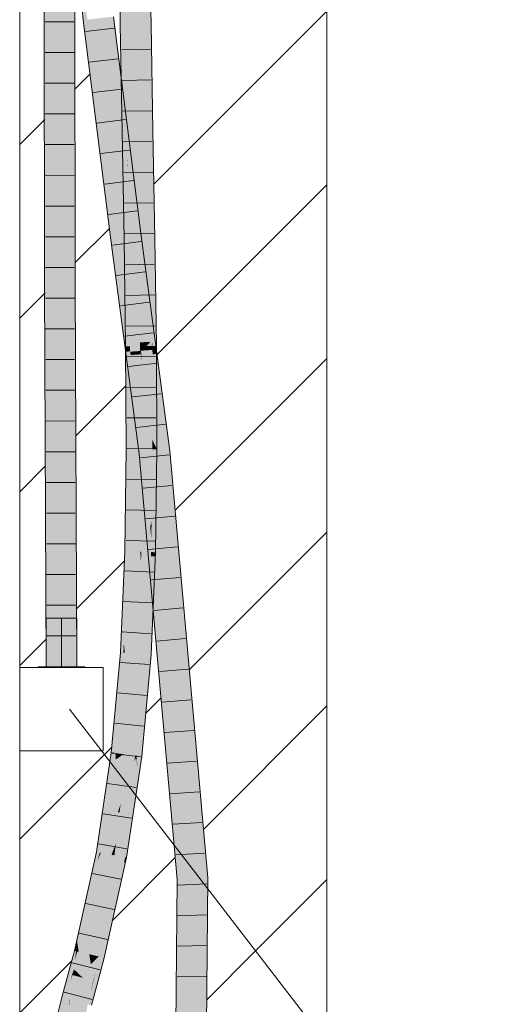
# Model space of a CAD drawing. Extents: x -620 to 300, y 62 to 1162.
# Tile 167 of 256: x 175.78 to 179.65, y 803.32 to 811.34. Entities that reach past the tile are written whole.
import ezdxf
from ezdxf.lldxf.tags import DXFTag

# ---------------------------------------------------------------- set-up
doc = ezdxf.new("R2010")
doc.units = 0
doc.layers.get('0').update_dxf_attribs({"lineweight": 13})
for name, color, linetype, lineweight, true_color in [('E_Betonbaudose', 1, 'Continuous', 13, 0xff0000), ('E_Detail_Wandschraffur', 7, 'Continuous', 5, 0xc0c0c0), ('E_Leerrohr 25-A06G955E8I', 7, 'Continuous', 9, 0xff8000), ('E_Leerrohr 25-Shading', 7, 'Continuous', 9, 0xff8000)]:
    doc.layers.add(name, color=color, linetype=linetype, lineweight=lineweight, true_color=true_color)
doc.layers.add('E_Detail_Linie_Text_Bem', color=7, linetype='Continuous', lineweight=13)
tags = doc.linetypes.add('fein_strichliert', pattern=[4, 1, -2, 1]).pattern_tags.tags
tags[8:9] = [DXFTag(74, 4), DXFTag(75, 0), DXFTag(340, '0'), DXFTag(46, 0.0), DXFTag(50, 0.0), DXFTag(44, 0.0), DXFTag(45, 0.0)]
tags[6:7] = [DXFTag(74, 4), DXFTag(75, 0), DXFTag(340, '0'), DXFTag(46, 0.0), DXFTag(50, 0.0), DXFTag(44, 0.0), DXFTag(45, 0.0)]
tags[4:5] = [DXFTag(74, 4), DXFTag(75, 0), DXFTag(340, '0'), DXFTag(46, 0.0), DXFTag(50, 0.0), DXFTag(44, 0.0), DXFTag(45, 0.0)]
tags = doc.linetypes.add('STRICHPUNKT2-A06G955F8I', pattern=[12.7, 6.35, -3.175, 0, -3.175]).pattern_tags.tags
tags[10:11] = [DXFTag(74, 4), DXFTag(75, 0), DXFTag(340, '0'), DXFTag(46, 0.0), DXFTag(50, 0.0), DXFTag(44, 0.0), DXFTag(45, 0.0)]
tags[8:9] = [DXFTag(74, 4), DXFTag(75, 0), DXFTag(340, '0'), DXFTag(46, 0.0), DXFTag(50, 0.0), DXFTag(44, 0.0), DXFTag(45, 0.0)]
tags[6:7] = [DXFTag(74, 4), DXFTag(75, 0), DXFTag(340, '0'), DXFTag(46, 0.0), DXFTag(50, 0.0), DXFTag(44, 0.0), DXFTag(45, 0.0)]
tags[4:5] = [DXFTag(74, 4), DXFTag(75, 0), DXFTag(340, '0'), DXFTag(46, 0.0), DXFTag(50, 0.0), DXFTag(44, 0.0), DXFTag(45, 0.0)]

# ---------------------------------------------------------------- blocks, each defined once
blk = doc.blocks.new('Shading-A06G94UZ8I', base_point=(176.1374, 828.7108))
at = {"layer": 'E_Leerrohr 25-Shading', "color": 43, "true_color": 0xd7ab7f}
for points in [[(175.9798, 812.1335), (175.9837, 809.1851), (176.02, 809.3951), (176.0203, 809.1852)], [(175.9798, 812.1335), (176.02, 809.3951), (176.0139, 812.1332)], [(176.02, 809.3951), (176.0164, 812.1332), (176.0139, 812.1332)], [(176.1949, 812.1316), (176.1932, 812.1316), (176.1971, 809.1857)], [(176.2179, 812.1313), (176.1949, 812.1316), (176.2245, 809.1857), (176.1971, 809.1857)], [(176.2179, 812.1313), (176.2245, 809.1857), (176.2299, 812.0581), (176.2337, 809.1858)], [(176.59, 812.162), (176.5872, 812.1619), (176.6178, 811.3019), (176.6004, 811.3016)], [(176.6178, 811.3019), (176.6196, 811.302), (176.59, 812.162), (176.5925, 812.162)], [(176.6196, 811.302), (176.637, 811.3022), (176.5925, 812.162), (176.6239, 812.1624)], [(176.8247, 812.1649), (176.8006, 812.1646), (176.8329, 811.3055), (176.8138, 811.3052)], [(176.8504, 811.3058), (176.8372, 812.165), (176.8329, 811.3055), (176.8247, 812.1649)], [(176.2864, 811.4549), (176.2975, 811.3369), (176.2789, 811.6804), (176.3016, 811.3374)], [(176.2789, 811.6804), (176.3016, 811.3374), (176.2901, 811.6113), (176.3111, 811.3384)], [(176.3111, 811.3384), (176.3339, 811.3409), (176.2901, 811.6113)], [(176.3016, 811.3374), (176.2975, 811.3369), (176.3116, 811.2247)], [(176.3116, 811.2247), (176.3503, 810.9633), (176.3016, 811.3374), (176.3111, 811.3384)], [(176.3111, 811.3384), (176.4957, 810.0568), (176.3339, 811.3409)], [(176.3111, 811.3384), (176.3503, 810.9633), (176.4957, 810.0568), (176.3733, 810.808)], [(176.5172, 811.361), (176.5096, 811.3602), (176.5467, 811.0654)], [(176.5172, 811.361), (176.6319, 810.4182), (176.5281, 811.3622)], [(176.538, 811.1526), (176.6502, 810.2521), (176.5172, 811.361), (176.6319, 810.4182)], [(176.6319, 810.4182), (176.546, 811.3642), (176.5281, 811.3622)], [(176.546, 811.3642), (176.6319, 810.4182), (176.5988, 810.9448), (176.6375, 810.3724)], [(176.6224, 810.6722), (176.648, 810.4314), (176.6004, 811.3016), (176.6178, 811.3019)], [(176.6224, 810.6722), (176.6004, 811.3016), (176.6082, 810.8707)], [(176.648, 810.4314), (176.6489, 810.4314), (176.6178, 811.3019), (176.6196, 811.302)], [(176.6489, 810.4314), (176.6527, 810.4315), (176.6196, 811.302), (176.637, 811.3022)], [(176.8329, 811.3055), (176.8138, 811.3052), (176.8431, 810.4349), (176.8294, 810.4346)], [(176.866, 810.4352), (176.8504, 811.3058), (176.8431, 810.4349), (176.8329, 811.3055)], [(176.3503, 810.9633), (176.3116, 811.2247), (176.3784, 810.6943)], [(176.538, 811.1526), (176.5467, 811.0654), (176.6341, 810.3811), (176.6415, 810.3137)], [(176.3733, 810.808), (176.3503, 810.9633), (176.3544, 810.9239)], [(176.3784, 810.6943), (176.3733, 810.808), (176.3544, 810.9239)], [(176.6375, 810.3724), (176.7344, 809.5761), (176.5988, 810.9448), (176.7022, 810.1244)], [(176.6096, 810.7932), (176.6224, 810.6722), (176.6082, 810.8707)], [(176.3733, 810.808), (176.5367, 809.5505), (176.5591, 809.5534)], [(176.3733, 810.808), (176.3784, 810.6943), (176.5367, 809.5505), (176.4437, 810.1762)], [(176.3733, 810.808), (176.5591, 809.5534), (176.4957, 810.0568)], [(176.6096, 810.7932), (176.6161, 810.4308), (176.6368, 810.4312)], [(176.6368, 810.4312), (176.6397, 810.4313), (176.6096, 810.7932), (176.6224, 810.6722)], [(176.6397, 810.4313), (176.648, 810.4314), (176.6224, 810.6722)], [(176.6161, 810.4308), (176.6575, 810.1546), (176.6368, 810.4312)], [(176.668, 809.5558), (176.6161, 810.4308), (176.6314, 809.5552)], [(176.6161, 810.4308), (176.668, 809.5558), (176.6575, 810.1546), (176.6575, 810.1542)], [(176.6319, 810.4182), (176.6384, 810.3597), (176.6375, 810.3724)], [(176.6368, 810.4312), (176.6575, 810.1546), (176.6397, 810.4313), (176.6557, 810.2081)], [(176.6557, 810.2081), (176.648, 810.4314), (176.6397, 810.4313)], [(176.6489, 810.4314), (176.648, 810.4314), (176.6569, 810.1913), (176.6557, 810.2081)], [(176.6569, 810.1913), (176.6527, 810.4315), (176.6489, 810.4314)], [(176.8431, 810.4349), (176.8294, 810.4346), (176.8531, 809.5587), (176.8448, 809.5586)], [(176.8814, 809.5591), (176.866, 810.4352), (176.8531, 809.5587), (176.8431, 810.4349)], [(176.6341, 810.3811), (176.6415, 810.3137), (176.6502, 810.2521), (176.6569, 810.1913)], [(176.6384, 810.3597), (176.6502, 810.2521), (176.6375, 810.3724), (176.7344, 809.5761)], [(176.6569, 810.1913), (176.7344, 809.5761), (176.6502, 810.2521)], [(176.4437, 810.1762), (176.5228, 809.5487), (176.5367, 809.5505)], [(176.6557, 810.2081), (176.6575, 810.1542), (176.6569, 810.1913)], [(176.748, 809.7607), (176.7022, 810.1244), (176.74, 809.7603)], [(176.7022, 810.1244), (176.7344, 809.5761), (176.7588, 809.5793)], [(176.7588, 809.5793), (176.7707, 809.5808), (176.74, 809.7603), (176.748, 809.7607)], [(176.5228, 809.5487), (176.6489, 808.6003), (176.5367, 809.5505), (176.6503, 808.6004)], [(176.5367, 809.5505), (176.681, 808.6365), (176.5591, 809.5534)], [(176.5367, 809.5505), (176.6503, 808.6004), (176.6846, 808.6095), (176.6855, 808.603)], [(176.5367, 809.5505), (176.6846, 808.6095), (176.681, 808.6365)], [(176.668, 809.5558), (176.6314, 809.5552), (176.6798, 808.681), (176.6438, 808.6806)], [(176.6804, 808.681), (176.668, 809.5558), (176.6798, 808.681)], [(176.8622, 808.6375), (176.7588, 809.5793), (176.8486, 808.7168), (176.7344, 809.5761)], [(176.83, 809.1346), (176.7707, 809.5808), (176.8078, 809.1331), (176.7588, 809.5793)], [(176.8548, 808.8488), (176.8531, 809.5587), (176.8448, 809.5586)], [(176.8938, 808.6832), (176.8814, 809.5591), (176.8606, 808.6829), (176.8531, 809.5587)], [(176.8548, 808.8488), (176.8586, 808.7407), (176.8531, 809.5587), (176.8594, 808.8218)], [(175.9966, 806.0725), (176.0332, 806.0725), (175.9837, 809.1851), (176.0203, 809.1852)], [(176.2245, 809.1857), (176.1971, 809.1857), (176.2185, 806.0725), (176.198, 808.9508)], [(176.2245, 809.1857), (176.2185, 806.0725), (176.2466, 806.0725)], [(176.2466, 806.0725), (176.2337, 809.1858), (176.2245, 809.1857)], [(176.8078, 809.1331), (176.8399, 808.8403), (176.83, 809.1346), (176.8689, 808.8423)], [(176.198, 808.9508), (176.21, 806.0725), (176.2185, 806.0725)], [(176.8689, 808.8423), (176.8399, 808.8403), (176.8907, 808.6782), (176.8579, 808.6758)], [(176.8586, 808.7407), (176.8548, 808.8488), (176.8583, 808.7173)], [(176.8548, 808.8488), (176.8571, 808.6828), (176.8592, 808.6829)], [(176.8586, 808.7407), (176.8606, 808.6829), (176.8594, 808.8218)], [(176.8592, 808.6829), (176.8606, 808.6829), (176.8583, 808.7173), (176.8586, 808.7407)], [(176.6799, 808.6393), (176.6798, 808.681), (176.644, 808.6368), (176.6438, 808.6806)], [(176.6798, 808.681), (176.6799, 808.6393), (176.6804, 808.681), (176.6806, 808.6393)], [(176.6842, 807.8421), (176.6856, 807.8421), (176.6804, 808.681)], [(176.8486, 808.7168), (176.8576, 808.6491), (176.8601, 808.6493)], [(176.8571, 808.6828), (176.8573, 808.6512), (176.858, 808.6828)], [(176.8573, 808.6512), (176.8592, 808.6829), (176.858, 808.6828)], [(176.8573, 808.6512), (176.8619, 807.9185), (176.8592, 808.6829), (176.8607, 808.5969)], [(176.8576, 808.6491), (176.8763, 808.5089), (176.8601, 808.6493), (176.8622, 808.6375)], [(176.8942, 808.6517), (176.8907, 808.6782), (176.8609, 808.6494), (176.8579, 808.6758)], [(176.8592, 808.6829), (176.8598, 808.6514), (176.8606, 808.6829), (176.8606, 808.6514)], [(176.8598, 808.6514), (176.8607, 808.5969), (176.8606, 808.6514)], [(176.8939, 808.6537), (176.8938, 808.6832), (176.8606, 808.6514), (176.8606, 808.6829)], [(176.8612, 808.3375), (176.8959, 808.338), (176.8606, 808.6514), (176.8939, 808.6537)], [(176.8986, 808.6185), (176.8942, 808.6517), (176.8645, 808.616), (176.8609, 808.6494)], [(176.683, 807.8421), (176.6799, 808.6393), (176.649, 807.8422), (176.644, 808.6368)], [(176.6489, 808.6003), (176.6626, 808.4975), (176.6503, 808.6004)], [(176.6503, 808.6004), (176.6626, 808.4975), (176.6855, 808.603), (176.791, 807.809)], [(176.6799, 808.6393), (176.683, 807.8421), (176.6806, 808.6393), (176.6842, 807.8421)], [(176.8645, 808.616), (176.8763, 808.5089), (176.8986, 808.6185), (177.0033, 807.8309)], [(176.7084, 808.2215), (176.6626, 808.4975), (176.715, 808.1031)], [(176.791, 807.809), (176.6626, 808.4975), (176.777, 807.8076)], [(177.0033, 807.8309), (176.8763, 808.5089), (176.9669, 807.8272)], [(176.8619, 807.9185), (176.899, 807.8414), (176.8612, 808.3375), (176.8959, 808.338)], [(176.777, 807.8076), (176.7084, 808.2215), (176.7546, 807.8052), (176.715, 808.1031)], [(176.899, 807.8414), (176.8619, 807.9185), (176.8624, 807.8416)], [(176.6495, 807.8422), (176.649, 807.8422), (176.6408, 807.0112), (176.6383, 807.0113)], [(176.6408, 807.0112), (176.6671, 807.0105), (176.6495, 807.8422), (176.683, 807.8421)], [(176.683, 807.8421), (176.6671, 807.0105), (176.6842, 807.8421), (176.6689, 807.0104)], [(176.6842, 807.8421), (176.6689, 807.0104), (176.6856, 807.8421), (176.6716, 807.0104)], [(176.6716, 807.0104), (176.6749, 807.0103), (176.6856, 807.8421)], [(176.7546, 807.8052), (176.8232, 807.1149), (176.777, 807.8076), (176.8025, 807.5803)], [(176.8232, 807.1149), (176.7546, 807.8052), (176.8305, 806.9495)], [(176.777, 807.8076), (176.8192, 807.4312), (176.791, 807.809), (176.8009, 807.6976)], [(176.899, 807.8414), (176.8624, 807.8416), (176.8882, 807.0041), (176.8516, 807.0051)], [(177.2588, 804.9478), (177.0033, 807.8309), (177.2749, 804.3516), (176.9669, 807.8272)], [(176.8192, 807.4312), (176.8445, 807.2057), (176.8009, 807.6976)], [(176.8025, 807.5803), (176.8482, 807.1637), (176.8445, 807.2057)], [(176.8482, 807.1637), (176.8025, 807.5803), (176.8633, 806.71), (176.8232, 807.1149)], [(176.8482, 807.1637), (176.8633, 806.71), (176.8577, 806.9714)], [(176.853, 807.1106), (176.8482, 807.1637), (176.86, 806.923)], [(176.8232, 807.1149), (176.8305, 806.9495), (176.8633, 806.71), (176.8671, 806.5364)], [(176.8931, 806.4101), (176.8679, 806.9415), (176.86, 806.923), (176.853, 807.1106)], [(176.6408, 807.0112), (176.6383, 807.0113), (176.6123, 806.4337)], [(176.6123, 806.4337), (176.6259, 806.3008), (176.6408, 807.0112), (176.6671, 807.0105)], [(176.6671, 807.0105), (176.6259, 806.3008), (176.6689, 807.0104), (176.6274, 806.2866)], [(176.6689, 807.0104), (176.6274, 806.2866), (176.6716, 807.0104), (176.6299, 806.2617)], [(176.6716, 807.0104), (176.6299, 806.2617), (176.6749, 807.0103), (176.6341, 806.2212)], [(176.6341, 806.2212), (176.6377, 806.1855), (176.6749, 807.0103)], [(176.8255, 806.4273), (176.8506, 806.1711), (176.8501, 806.9714), (176.8867, 806.9709)], [(176.8501, 806.9714), (176.8577, 806.9713), (176.8516, 807.0051), (176.8569, 807.005)], [(176.8577, 806.9713), (176.8867, 806.9709), (176.8569, 807.005), (176.8882, 807.0041)], [(176.8633, 806.71), (176.8775, 806.5678), (176.8577, 806.9714)], [(176.8931, 806.4101), (176.86, 806.923), (176.8775, 806.5678)], [(176.8833, 806.7676), (176.8679, 806.9415), (176.9116, 806.2239), (176.8931, 806.4101)], [(176.8833, 806.7676), (176.9116, 806.2239), (176.8982, 806.6001), (176.9259, 806.0795)], [(176.8671, 806.5364), (176.8937, 806.2366), (176.8633, 806.71), (176.8775, 806.5678)], [(176.8931, 806.4101), (176.8775, 806.5678), (176.9101, 806.0518), (176.8937, 806.2366)], [(176.9259, 806.0795), (177.0984, 804.3417), (176.8982, 806.6001)], [(176.6012, 806.188), (176.6193, 806.1868), (176.6123, 806.4337), (176.6259, 806.3008)], [(176.8255, 806.4273), (176.8141, 806.1736), (176.8149, 806.1735)], [(176.8506, 806.1711), (176.8255, 806.4273), (176.8149, 806.1735)], [(176.9116, 806.2239), (176.8931, 806.4101), (176.9353, 805.7672), (176.9101, 806.0518)], [(176.6259, 806.3008), (176.6193, 806.1868), (176.6274, 806.2866), (176.6217, 806.1866)], [(176.6274, 806.2866), (176.6217, 806.1866), (176.6299, 806.2617), (176.6257, 806.1863)], [(176.6299, 806.2617), (176.6257, 806.1863), (176.6341, 806.2212), (176.6323, 806.1859)], [(176.6193, 806.1868), (176.6012, 806.188), (176.5278, 805.3782)], [(176.5278, 805.3782), (176.5307, 805.3774), (176.6193, 806.1868), (176.6217, 806.1866)], [(176.6217, 806.1866), (176.5307, 805.3774), (176.6257, 806.1863), (176.5359, 805.3759)], [(176.6257, 806.1863), (176.5359, 805.3759), (176.6323, 806.1859), (176.5454, 805.3731)], [(176.6323, 806.1859), (176.5454, 805.3731), (176.6377, 806.1855), (176.5561, 805.3701)], [(176.5561, 805.3701), (176.5636, 805.3679), (176.6377, 806.1855)], [(176.6323, 806.1859), (176.6377, 806.1855), (176.6341, 806.2212)], [(176.8149, 806.1735), (176.8141, 806.1736), (176.7479, 805.3458), (176.7392, 805.3468)], [(176.8307, 805.9511), (176.8506, 806.1711), (176.797, 805.9526), (176.8149, 806.1735)], [(176.9116, 806.2239), (176.9353, 805.7672), (176.9259, 806.0795), (176.9534, 805.5626)], [(176.9534, 805.5626), (177.0619, 804.3396), (176.9259, 806.0795), (177.0984, 804.3417)], [(176.7479, 805.3458), (176.7755, 805.3425), (176.797, 805.9526), (176.8307, 805.9511)], [(176.458, 804.7169), (176.4421, 804.5574), (176.5636, 805.3679)], [(176.556, 805.3688), (176.4772, 804.9109), (176.5636, 805.3679), (176.458, 804.7169)], [(176.5451, 805.3702), (176.495, 805.0899), (176.556, 805.3688), (176.4772, 804.9109)], [(176.5354, 805.3713), (176.5082, 805.2221), (176.5451, 805.3702), (176.495, 805.0899)], [(176.5149, 805.2898), (176.5082, 805.2221), (176.5301, 805.3719), (176.5354, 805.3713)], [(176.5301, 805.3719), (176.5273, 805.3723), (176.5149, 805.2898)], [(176.5273, 805.3723), (176.5301, 805.3719), (176.5278, 805.3782), (176.5307, 805.3774)], [(176.5307, 805.3774), (176.5301, 805.3719), (176.5359, 805.3759), (176.5354, 805.3713)], [(176.5359, 805.3759), (176.5354, 805.3713), (176.5454, 805.3731), (176.5451, 805.3702)], [(176.5454, 805.3731), (176.5451, 805.3702), (176.5561, 805.3701), (176.556, 805.3688)], [(176.556, 805.3688), (176.5636, 805.3679), (176.5561, 805.3701)], [(176.5082, 805.2221), (176.5149, 805.2898), (176.4891, 805.1177)], [(176.6519, 804.5182), (176.7755, 805.3425), (176.6394, 804.5206), (176.7479, 805.3458)], [(176.705, 805.0889), (176.744, 805.3159), (176.7392, 805.3468), (176.7479, 805.3458)], [(176.705, 805.0889), (176.7392, 805.3468), (176.7285, 805.2759)], [(176.7351, 805.2482), (176.744, 805.3159), (176.7367, 805.2739)], [(176.4891, 805.1177), (176.4323, 804.7387), (176.5082, 805.2221), (176.495, 805.0899)], [(176.7351, 805.2482), (176.7133, 805.1371), (176.6866, 804.8796), (176.6941, 804.9836)], [(176.7285, 805.2759), (176.7026, 805.1031), (176.705, 805.0889), (176.6888, 804.9948)], [(176.7133, 805.1371), (176.7351, 805.2482), (176.7367, 805.2739)], [(176.6812, 804.8812), (176.7133, 805.1371), (176.6696, 804.8824)], [(176.495, 805.0899), (176.4323, 804.7387), (176.4173, 804.562), (176.4061, 804.5641)], [(176.495, 805.0899), (176.4173, 804.562), (176.4772, 804.9109)], [(176.7026, 805.1031), (176.669, 804.8792), (176.6888, 804.9948)], [(176.6941, 804.9836), (176.6361, 804.5212), (176.6866, 804.8796), (176.6394, 804.5206)], [(176.4772, 804.9109), (176.4173, 804.562), (176.458, 804.7169), (176.4324, 804.5592)], [(176.6337, 804.5217), (176.6788, 804.8808), (176.6289, 804.5226), (176.6743, 804.8801)], [(176.6289, 804.5226), (176.6743, 804.8801), (176.6455, 804.7223), (176.669, 804.8792)], [(176.6812, 804.8812), (176.6788, 804.8808), (176.6361, 804.5212), (176.6337, 804.5217)], [(176.6745, 804.8819), (176.6696, 804.8824), (176.6743, 804.8801), (176.669, 804.8792)], [(176.6789, 804.8815), (176.6745, 804.8819), (176.6788, 804.8808), (176.6743, 804.8801)], [(176.6788, 804.8808), (176.6812, 804.8812), (176.6789, 804.8815)], [(177.3115, 804.3536), (177.2588, 804.9478), (177.3044, 804.3532)], [(177.2588, 804.9478), (177.2749, 804.3516), (177.3044, 804.3532)], [(176.6455, 804.7223), (176.6159, 804.525), (176.6198, 804.5242)], [(176.6289, 804.5226), (176.6455, 804.7223), (176.6198, 804.5242)], [(176.4324, 804.5592), (176.4421, 804.5574), (176.458, 804.7169)], [(176.373, 804.3925), (176.4061, 804.5641), (176.3372, 804.2557)], [(176.4061, 804.5641), (176.373, 804.3925), (176.4173, 804.562)], [(176.4173, 804.562), (176.373, 804.3925), (176.4324, 804.5592), (176.4166, 804.4966)], [(176.4166, 804.4966), (176.4421, 804.5574), (176.4324, 804.5592)], [(176.4421, 804.5574), (176.2563, 803.788), (176.2571, 803.7827)], [(176.4421, 804.5574), (176.4166, 804.4966), (176.2563, 803.788), (176.3153, 804.0936)], [(176.262, 803.751), (176.4421, 804.5574), (176.2571, 803.7827)], [(176.4166, 804.4966), (176.373, 804.3925), (176.3153, 804.0936)], [(176.4971, 803.825), (176.6289, 804.5226), (176.5652, 804.2396), (176.6198, 804.5242)], [(176.5333, 803.9871), (176.6337, 804.5217), (176.4971, 803.825), (176.6289, 804.5226)], [(176.5652, 804.2396), (176.6159, 804.525), (176.5192, 803.9998), (176.5228, 804.0269)], [(176.5228, 804.0269), (176.6159, 804.525), (176.5496, 804.2279)], [(176.6361, 804.5212), (176.6337, 804.5217), (176.5508, 804.0655), (176.5333, 803.9871)], [(176.5508, 804.0655), (176.555, 804.0844), (176.6361, 804.5212), (176.6394, 804.5206)], [(176.6198, 804.5242), (176.6159, 804.525), (176.5652, 804.2396)], [(176.6313, 804.4788), (176.6133, 804.3854), (176.6428, 804.4774), (176.6035, 804.3013)], [(176.6519, 804.5182), (176.6394, 804.5206), (176.6428, 804.4774), (176.6313, 804.4788)], [(176.3372, 804.2557), (176.3153, 804.0936), (176.373, 804.3925)], [(176.6133, 804.3854), (176.555, 804.0844), (176.6035, 804.3013)], [(177.0984, 804.3417), (177.0619, 804.3396), (177.0498, 802.5809), (177.0482, 802.581)], [(177.0847, 802.579), (177.0984, 804.3417), (177.0498, 802.5809)], [(177.3044, 804.3532), (177.2749, 804.3516), (177.2947, 802.5674), (177.2612, 802.5693)], [(177.2978, 802.5673), (177.3115, 804.3536), (177.2947, 802.5674), (177.3044, 804.3532)], [(176.3372, 804.2557), (176.3116, 804.1411), (176.3153, 804.0936), (176.2858, 803.9766)], [(176.4942, 803.8117), (176.4971, 803.825), (176.509, 803.9235), (176.5652, 804.2396)], [(176.5652, 804.2396), (176.5192, 803.9998), (176.509, 803.9235)], [(176.5496, 804.2278), (176.4342, 803.711), (176.4473, 803.7079)], [(176.4626, 803.7044), (176.5496, 804.2278), (176.4473, 803.7079)], [(176.4626, 803.7044), (176.5228, 804.0269), (176.5496, 804.2278), (176.5496, 804.2279)], [(176.3116, 804.1411), (176.2864, 804.0283), (176.2563, 803.788), (176.2525, 803.8121)], [(176.2858, 803.9766), (176.2563, 803.788), (176.3153, 804.0936)], [(176.2525, 803.8121), (176.2864, 804.0283), (176.2494, 803.8323), (176.2557, 803.8907)], [(176.5228, 804.0269), (176.4626, 803.7044), (176.5192, 803.9998)], [(176.5192, 803.9998), (176.4626, 803.7044), (176.509, 803.9235), (176.4698, 803.7027)], [(176.4698, 803.7027), (176.4942, 803.8117), (176.509, 803.9235)], [(176.2466, 803.8501), (176.2263, 803.7593), (176.2322, 803.7579)], [(176.2494, 803.8323), (176.2466, 803.8501), (176.2411, 803.7559), (176.2322, 803.7579)], [(176.2557, 803.8907), (176.2466, 803.8501), (176.2494, 803.8323)], [(176.2322, 803.7579), (176.2263, 803.7593), (176.1958, 803.5665), (176.1754, 803.572)], [(176.2411, 803.7559), (176.2322, 803.7579), (176.2295, 803.6811), (176.1958, 803.5665)], [(176.2525, 803.8121), (176.2494, 803.8323), (176.2436, 803.7553), (176.2411, 803.7559)], [(176.2436, 803.7553), (176.2509, 803.7536), (176.2525, 803.8121), (176.2563, 803.788)], [(176.2522, 803.7621), (176.2509, 803.7536), (176.2571, 803.7827), (176.262, 803.751)], [(176.2563, 803.788), (176.2522, 803.7621), (176.2571, 803.7827)], [(176.2295, 803.6811), (176.1958, 803.5665), (176.2071, 803.5634)], [(176.2071, 803.5634), (176.2203, 803.5976), (176.2295, 803.6811), (176.2327, 803.692)], [(176.2203, 803.5976), (176.2509, 803.7536), (176.2327, 803.692)], [(176.2509, 803.7536), (176.2203, 803.5976), (176.2254, 803.6196)], [(176.2232, 803.6083), (176.262, 803.751), (176.2509, 803.7536)], [(176.2411, 803.7559), (176.2295, 803.6811), (176.2352, 803.7112)], [(176.2352, 803.7112), (176.2295, 803.6811), (176.2327, 803.692)], [(176.2436, 803.7553), (176.2352, 803.7112), (176.2509, 803.7536), (176.2327, 803.692)], [(176.2436, 803.7553), (176.2411, 803.7559), (176.2352, 803.7112)], [(176.3869, 803.53), (176.4316, 803.6414), (176.4342, 803.711), (176.4473, 803.7079)], [(176.3869, 803.53), (176.4342, 803.711), (176.403, 803.596)], [(176.4167, 803.5067), (176.4626, 803.7044), (176.4007, 803.511), (176.4473, 803.7079)], [(176.4167, 803.5067), (176.4698, 803.7027), (176.4167, 803.5067), (176.4626, 803.7044)], [(176.2203, 803.5976), (176.2071, 803.5634), (176.2108, 803.5624)], [(176.2203, 803.5976), (176.2232, 803.6083), (176.2254, 803.6196)], [(176.3931, 803.5131), (176.4316, 803.6414), (176.3834, 803.5157), (176.3869, 803.53)], [(176.4007, 803.511), (176.4316, 803.6414), (176.3931, 803.5131)], [(176.1958, 803.5665), (176.1754, 803.572), (176.1586, 803.3698), (176.1232, 803.3789)], [(176.1586, 803.3698), (176.2071, 803.5634), (176.1958, 803.5665)], [(176.1586, 803.3698), (176.1587, 803.3698), (176.2071, 803.5634), (176.198, 803.5154)], [(176.198, 803.5154), (176.2108, 803.5624), (176.2071, 803.5634)], [(176.403, 803.596), (176.3814, 803.5162), (176.393, 803.5548), (176.3844, 803.5236)], [(176.3844, 803.5236), (176.3814, 803.5162), (176.3822, 803.516)], [(176.3834, 803.5157), (176.3869, 803.53), (176.3822, 803.516), (176.3844, 803.5236)], [(176.3844, 803.5236), (176.3869, 803.53), (176.393, 803.5548)], [(176.3814, 803.5162), (176.3298, 803.3255), (176.3762, 803.4941)], [(176.3298, 803.3255), (176.3315, 803.3251), (176.3762, 803.4941), (176.3608, 803.4279)], [(176.3553, 803.3189), (176.4007, 803.511), (176.3365, 803.3238), (176.3931, 803.5131)], [(176.3608, 803.4279), (176.3365, 803.3238), (176.3696, 803.4589), (176.3378, 803.3282)], [(176.3378, 803.3282), (176.3931, 803.5131), (176.3834, 803.5157)], [(176.3653, 803.3163), (176.4167, 803.5067), (176.3553, 803.3189), (176.4007, 803.511)], [(176.3834, 803.5157), (176.3822, 803.516), (176.3608, 803.4279), (176.3762, 803.4941)], [(176.3834, 803.5157), (176.3608, 803.4279), (176.3696, 803.4589)], [(176.3822, 803.516), (176.3814, 803.5162), (176.3762, 803.4941)], [(176.1587, 803.3698), (176.1232, 803.3789), (176.1105, 803.1749), (176.0748, 803.1829)], [(176.3315, 803.3251), (176.3365, 803.3238), (176.3608, 803.4279)], [(176.3315, 803.3251), (176.3298, 803.3255), (176.283, 803.1361)], [(176.2855, 803.1356), (176.3365, 803.3238), (176.283, 803.1361), (176.3315, 803.3251)], [(176.2855, 803.1356), (176.2942, 803.1336), (176.3365, 803.3238), (176.3367, 803.3237)]]:
    blk.add_solid(points, dxfattribs=at)
at = {"layer": 'E_Leerrohr 25-Shading', "color": 31, "true_color": 0xfabd7f}
for points in [[(176.0164, 812.1332), (176.02, 809.3951), (176.0225, 812.1332)], [(176.0225, 812.1332), (176.02, 809.3951), (176.1006, 812.1324), (176.101, 812.0077)], [(176.1048, 812.1324), (176.101, 812.0077), (176.1087, 809.1854)], [(176.1048, 812.1324), (176.1087, 809.1854), (176.1167, 812.1323), (176.1178, 809.1854)], [(176.1167, 812.1323), (176.1178, 809.1854), (176.1335, 812.1321), (176.1308, 809.1855)], [(176.1308, 809.1855), (176.1971, 809.1857), (176.1335, 812.1321), (176.1932, 812.1316)], [(176.7122, 812.1635), (176.6239, 812.1624), (176.7254, 811.3038), (176.637, 811.3022)], [(176.8006, 812.1646), (176.7122, 812.1635), (176.8138, 811.3052), (176.7254, 811.3038)], [(176.101, 812.0077), (176.02, 809.3951), (176.1087, 809.1854), (176.0203, 809.1852)], [(176.5843, 810.0601), (176.4217, 811.3506), (176.4957, 810.0568), (176.3339, 811.3409)], [(176.5467, 811.0654), (176.5096, 811.3602), (176.5843, 810.0601), (176.4217, 811.3506)], [(176.7254, 811.3038), (176.637, 811.3022), (176.741, 810.433), (176.6527, 810.4315)], [(176.8138, 811.3052), (176.7254, 811.3038), (176.8294, 810.4346), (176.741, 810.433)], [(176.6467, 809.5648), (176.5467, 811.0654), (176.5843, 810.0601)], [(176.6467, 809.5648), (176.6917, 809.5706), (176.5467, 811.0654), (176.6415, 810.3137)], [(176.6611, 810.1329), (176.7564, 809.5572), (176.6527, 810.4315), (176.741, 810.433)], [(176.6611, 810.1329), (176.6527, 810.4315), (176.6569, 810.1913)], [(176.8294, 810.4346), (176.741, 810.433), (176.8448, 809.5586), (176.7564, 809.5572)], [(176.6917, 809.5706), (176.7344, 809.5761), (176.6415, 810.3137)], [(176.6575, 810.1542), (176.6611, 810.1329), (176.6569, 810.1913)], [(176.6575, 810.1542), (176.668, 809.5558), (176.7024, 809.5563)], [(176.6611, 810.1329), (176.6575, 810.1542), (176.7014, 809.5693)], [(176.7024, 809.5563), (176.7564, 809.5572), (176.7014, 809.5693), (176.6611, 810.1329)], [(176.5591, 809.5534), (176.6467, 809.5648), (176.4957, 810.0568), (176.5826, 810.06)], [(176.6467, 809.5648), (176.5843, 810.0601), (176.5826, 810.06)], [(176.5591, 809.5534), (176.76, 808.7128), (176.6467, 809.5648)], [(176.5591, 809.5534), (176.7575, 808.642), (176.76, 808.7128), (176.7624, 808.6423)], [(176.7575, 808.642), (176.5591, 809.5534), (176.681, 808.6365)], [(176.8486, 808.7168), (176.7344, 809.5761), (176.76, 808.7128), (176.6467, 809.5648)], [(176.6804, 808.681), (176.7557, 808.8283), (176.668, 809.5558), (176.7024, 809.5563)], [(176.7557, 808.8283), (176.7664, 808.8492), (176.7024, 809.5563), (176.7564, 809.5572)], [(176.8548, 808.8488), (176.8448, 809.5586), (176.7664, 808.8492), (176.7564, 809.5572)], [(176.0332, 806.0725), (176.1216, 806.0725), (176.0203, 809.1852), (176.1087, 809.1854)], [(176.1087, 809.1854), (176.1216, 806.0725), (176.1178, 809.1854)], [(176.1178, 809.1854), (176.1216, 806.0725), (176.1308, 809.1855)], [(176.1216, 806.0725), (176.21, 806.0725), (176.1308, 809.1855), (176.1971, 809.1857)], [(176.7637, 808.6819), (176.7642, 808.7129), (176.6804, 808.681), (176.7557, 808.8283)], [(176.7642, 808.7129), (176.7664, 808.8492), (176.7557, 808.8283)], [(176.7688, 808.6819), (176.7664, 808.8492), (176.7637, 808.6819)], [(176.8571, 808.6828), (176.8548, 808.8488), (176.7688, 808.6819), (176.7664, 808.8492)], [(176.7637, 808.6819), (176.6804, 808.681), (176.7466, 807.8419), (176.6856, 807.8421)], [(176.774, 807.8419), (176.7688, 808.6819), (176.7466, 807.8419), (176.7637, 808.6819)], [(176.76, 808.7128), (176.7693, 808.6428), (176.7642, 808.713)], [(176.763, 808.6423), (176.76, 808.7128), (176.7624, 808.6423)], [(176.7693, 808.6428), (176.76, 808.7128), (176.763, 808.6423)], [(176.7693, 808.6428), (176.8486, 808.7168), (176.7642, 808.713)], [(176.8573, 808.6512), (176.8571, 808.6828), (176.7691, 808.6451), (176.7688, 808.6819)], [(176.7688, 808.6819), (176.774, 807.8419), (176.7773, 807.8418)], [(176.7691, 808.6451), (176.8624, 807.8416), (176.8573, 808.6512)], [(176.8486, 808.7168), (176.7693, 808.6428), (176.8576, 808.6491), (176.8513, 808.0264)], [(176.8513, 808.0264), (176.879, 807.8181), (176.8576, 808.6491), (176.8763, 808.5089)], [(176.6846, 808.6095), (176.7634, 808.6152), (176.681, 808.6365), (176.7575, 808.642)], [(176.6846, 808.6095), (176.791, 807.809), (176.7271, 808.6126)], [(176.791, 807.809), (176.7634, 808.6152), (176.7271, 808.6126)], [(176.7575, 808.642), (176.7634, 808.6152), (176.7624, 808.6423)], [(176.7634, 808.6152), (176.7642, 808.6153), (176.7624, 808.6423), (176.763, 808.6423)], [(176.7692, 808.6428), (176.763, 808.6423), (176.775, 808.559)], [(176.775, 808.559), (176.763, 808.6423), (176.8267, 807.8127), (176.7986, 807.8098)], [(176.7986, 807.8098), (176.7642, 808.6153), (176.791, 807.809), (176.7634, 808.6152)], [(176.7691, 808.6451), (176.774, 808.1692), (176.8624, 807.8416), (176.799, 807.8417)], [(176.8458, 808.0675), (176.7693, 808.6428), (176.775, 808.559), (176.7692, 808.6428)], [(176.852, 807.8153), (176.8459, 808.064), (176.8267, 807.8127), (176.775, 808.559)], [(176.8458, 808.0675), (176.775, 808.559), (176.8459, 808.064)], [(176.9669, 807.8272), (176.8763, 808.5089), (176.9133, 807.8217)], [(176.8763, 808.5089), (176.879, 807.8181), (176.9133, 807.8217)], [(176.774, 808.1692), (176.7773, 807.8418), (176.799, 807.8417)], [(176.8459, 808.064), (176.8513, 808.0264), (176.8458, 808.0675)], [(176.8513, 808.0264), (176.8459, 808.064), (176.8579, 807.8159), (176.852, 807.8153)], [(176.8579, 807.8159), (176.879, 807.8181), (176.8513, 808.0264)], [(176.7466, 807.8419), (176.6856, 807.8421), (176.7218, 807.0089), (176.6749, 807.0103)], [(176.7632, 807.0077), (176.774, 807.8419), (176.7218, 807.0089), (176.7466, 807.8419)], [(176.774, 807.8419), (176.7632, 807.0077), (176.7712, 807.0075)], [(176.7778, 807.0073), (176.7773, 807.8418), (176.7712, 807.0075), (176.774, 807.8419)], [(176.7778, 807.0073), (176.799, 807.8417), (176.7773, 807.8418)], [(176.7778, 807.0073), (176.8456, 807.0053), (176.799, 807.8417), (176.8487, 807.1688)], [(176.7986, 807.8098), (176.791, 807.809), (176.8009, 807.6976)], [(176.8445, 807.2057), (176.8528, 807.2611), (176.7986, 807.8098), (176.8267, 807.8127)], [(176.8445, 807.2057), (176.7986, 807.8098), (176.8009, 807.6976)], [(176.799, 807.8417), (176.8487, 807.1688), (176.8253, 807.8417), (176.8493, 807.2059)], [(176.8493, 807.2059), (176.8612, 807.8416), (176.8253, 807.8417)], [(176.8528, 807.2611), (176.8611, 807.3164), (176.8267, 807.8127), (176.852, 807.8153)], [(176.8514, 807.1509), (176.8612, 807.8416), (176.8493, 807.2059)], [(176.8612, 807.8416), (176.8512, 807.1344), (176.8624, 807.8416), (176.853, 807.1106)], [(176.8579, 807.8159), (176.852, 807.8153), (176.8731, 807.2067), (176.8631, 807.2064)], [(176.8731, 807.2067), (176.933, 807.2086), (176.8579, 807.8159), (176.879, 807.8181)], [(176.9133, 807.8217), (176.879, 807.8181), (176.933, 807.2086)], [(177.2749, 804.3516), (176.9669, 807.8272), (176.933, 807.2086), (176.9133, 807.8217)], [(176.8583, 807.2062), (176.8611, 807.3164), (176.8554, 807.2061), (176.8528, 807.2611)], [(176.8631, 807.2064), (176.8611, 807.3164), (176.8583, 807.2062)], [(176.8528, 807.2611), (176.8445, 807.2057), (176.8554, 807.2061)], [(176.8474, 807.2058), (176.8445, 807.2057), (176.8482, 807.1637)], [(176.8528, 807.206), (176.8474, 807.2058), (176.8529, 807.1427)], [(176.8529, 807.1427), (176.8474, 807.2058), (176.853, 807.1106), (176.8482, 807.1637)], [(176.8487, 807.1688), (176.8512, 807.1344), (176.8493, 807.2059), (176.8514, 807.1509)], [(176.8673, 806.9787), (176.8631, 807.2064), (176.8529, 807.1427), (176.8528, 807.206)], [(176.8719, 807.2066), (176.8631, 807.2064), (176.8823, 806.8068), (176.8673, 806.9787)], [(176.8731, 807.2067), (176.8719, 807.2066), (176.883, 806.812), (176.8823, 806.8068)], [(176.8811, 807.2069), (176.8731, 807.2067), (176.8905, 806.8718), (176.883, 806.812)], [(176.8905, 806.8718), (176.933, 807.2086), (176.8811, 807.2069)], [(176.933, 807.2086), (176.8905, 806.8718), (177.0984, 804.3417), (176.8971, 806.6379)], [(177.2749, 804.3516), (176.933, 807.2086), (177.1867, 804.3466)], [(176.933, 807.2086), (177.0984, 804.3417), (177.1867, 804.3466)], [(176.8477, 807.1198), (176.8494, 807.0052), (176.8487, 807.1688), (176.8512, 807.1344)], [(176.8512, 807.1344), (176.8494, 807.0052), (176.853, 807.1106), (176.8516, 807.0051)], [(176.8673, 806.9787), (176.8529, 807.1427), (176.8679, 806.9415), (176.853, 807.1106)], [(176.8456, 807.0053), (176.8494, 807.0052), (176.8477, 807.1198)], [(176.7218, 807.0089), (176.6749, 807.0103), (176.6838, 806.1824), (176.6377, 806.1855)], [(176.7259, 806.1796), (176.7632, 807.0077), (176.6838, 806.1824), (176.7218, 807.0089)], [(176.7632, 807.0077), (176.7259, 806.1796), (176.7392, 806.1786)], [(176.7693, 806.9088), (176.7632, 807.0077), (176.7551, 806.1776), (176.7392, 806.1786)], [(176.7712, 807.0075), (176.7632, 807.0077), (176.7693, 806.9088)], [(176.7778, 807.0073), (176.7712, 807.0075), (176.7749, 806.8167), (176.7693, 806.9088)], [(176.7749, 806.8167), (176.8456, 807.0053), (176.7778, 807.0073)], [(176.7749, 806.8167), (176.8141, 806.1736), (176.8456, 807.0053), (176.8255, 806.4273)], [(176.8456, 807.0053), (176.8255, 806.4273), (176.8494, 807.0052), (176.8501, 806.9714)], [(176.8501, 806.9714), (176.8516, 807.0051), (176.8494, 807.0052)], [(176.8679, 806.9415), (176.8833, 806.7676), (176.8673, 806.9787), (176.8823, 806.8068)], [(176.7551, 806.1776), (176.765, 806.1769), (176.7693, 806.9088), (176.7749, 806.8167)], [(176.765, 806.1769), (176.8141, 806.1736), (176.7749, 806.8167)], [(176.8905, 806.8718), (176.8823, 806.8068), (176.8971, 806.6379)], [(176.8823, 806.8068), (176.8833, 806.7676), (176.8971, 806.6379), (176.8982, 806.6001)], [(176.8982, 806.6001), (177.0984, 804.3417), (176.8971, 806.6379)], [(176.6614, 806.1839), (176.6377, 806.1855), (176.5689, 805.3673), (176.5636, 805.3679)], [(176.6273, 805.3603), (176.6838, 806.1824), (176.5689, 805.3673), (176.6614, 806.1839)], [(176.6514, 805.3574), (176.7259, 806.1796), (176.6273, 805.3603), (176.6838, 806.1824)], [(176.7259, 806.1796), (176.6514, 805.3574), (176.67, 805.3552)], [(176.6965, 805.3519), (176.7392, 806.1786), (176.67, 805.3552), (176.7259, 806.1796)], [(176.7202, 805.3491), (176.7551, 806.1776), (176.6965, 805.3519), (176.7392, 806.1786)], [(176.7334, 805.3475), (176.765, 806.1769), (176.7202, 805.3491), (176.7551, 806.1776)], [(176.7392, 805.3468), (176.8141, 806.1736), (176.7334, 805.3475), (176.765, 806.1769)], [(176.4421, 804.5574), (176.4528, 804.5554), (176.5636, 805.3679), (176.5614, 805.3154)], [(176.5636, 805.3679), (176.5614, 805.3154), (176.5689, 805.3673)], [(176.5614, 805.3154), (176.6273, 805.3603), (176.5689, 805.3673)], [(176.5614, 805.3154), (176.4528, 804.5554), (176.5371, 804.7346), (176.5039, 804.5459)], [(176.6273, 805.3603), (176.5614, 805.3154), (176.6023, 805.1054), (176.5371, 804.7346)], [(176.581, 804.888), (176.6514, 805.3574), (176.6273, 805.3603)], [(176.6514, 805.3574), (176.581, 804.888), (176.6029, 804.9541)], [(176.6427, 805.074), (176.67, 805.3552), (176.6029, 804.9541), (176.6514, 805.3574)], [(176.6841, 805.199), (176.6965, 805.3519), (176.6427, 805.074), (176.67, 805.3552)], [(176.7026, 805.1031), (176.7164, 805.2964), (176.6583, 804.8802), (176.6841, 805.199)], [(176.7202, 805.3491), (176.6965, 805.3519), (176.7164, 805.2964), (176.6841, 805.199)], [(176.7334, 805.3475), (176.7164, 805.2964), (176.7285, 805.2759), (176.7026, 805.1031)], [(176.7164, 805.2964), (176.7334, 805.3475), (176.7202, 805.3491)], [(176.7285, 805.2759), (176.7392, 805.3468), (176.7334, 805.3475)], [(176.6583, 804.8802), (176.6841, 805.199), (176.6242, 804.8837), (176.6427, 805.074)], [(176.5371, 804.7346), (176.529, 804.5412), (176.6023, 805.1054), (176.581, 804.888)], [(176.6242, 804.8837), (176.6427, 805.074), (176.5948, 804.8866), (176.6029, 804.9541)], [(176.7026, 805.1031), (176.6583, 804.8802), (176.669, 804.8792)], [(176.5948, 804.8866), (176.581, 804.888), (176.5645, 804.6342), (176.529, 804.5412)], [(176.6242, 804.8837), (176.5948, 804.8866), (176.612, 804.759), (176.5645, 804.6342)], [(176.6029, 804.9541), (176.581, 804.888), (176.5948, 804.8866)], [(176.6583, 804.8802), (176.612, 804.759), (176.6159, 804.525), (176.5898, 804.5298)], [(176.612, 804.759), (176.6583, 804.8802), (176.6242, 804.8837)], [(176.6583, 804.8802), (176.6159, 804.525), (176.6455, 804.7223)], [(176.6455, 804.7223), (176.669, 804.8792), (176.6583, 804.8802)], [(176.5039, 804.5459), (176.529, 804.5412), (176.5371, 804.7346)], [(176.5898, 804.5298), (176.612, 804.759), (176.5527, 804.5367), (176.5645, 804.6342)], [(176.5645, 804.6342), (176.529, 804.5412), (176.5527, 804.5367)], [(176.3895, 804.2029), (176.4528, 804.5554), (176.262, 803.751), (176.4421, 804.5574)], [(176.3066, 803.7407), (176.3314, 803.7349), (176.4528, 804.5554), (176.5039, 804.5459)], [(176.5039, 804.5459), (176.3314, 803.7349), (176.4338, 804.115), (176.3438, 803.732)], [(176.5039, 804.5459), (176.4338, 804.115), (176.529, 804.5412)], [(176.4489, 804.1115), (176.529, 804.5412), (176.4338, 804.115)], [(176.4626, 803.96), (176.4342, 803.711), (176.5898, 804.5298), (176.5496, 804.2278)], [(176.4792, 804.1047), (176.529, 804.5412), (176.449, 804.1118)], [(176.4626, 803.96), (176.5898, 804.5298), (176.5527, 804.5367)], [(176.5527, 804.5367), (176.529, 804.5412), (176.485, 804.1031), (176.4792, 804.1047)], [(176.5496, 804.2278), (176.6159, 804.525), (176.5898, 804.5298)], [(177.1867, 804.3466), (177.0984, 804.3417), (177.173, 802.5741), (177.0847, 802.579)], [(177.1867, 804.3466), (177.1867, 804.3466), (177.2584, 802.5694), (177.173, 802.5741)], [(177.2612, 802.5693), (177.2749, 804.3516), (177.2584, 802.5694), (177.1867, 804.3466)], [(176.3066, 803.7407), (176.3895, 804.2029), (176.262, 803.751)], [(176.3895, 804.2029), (176.262, 803.751), (176.262, 803.751)], [(176.3438, 803.732), (176.3481, 803.731), (176.4338, 804.115)], [(176.3768, 803.7243), (176.4489, 804.1115), (176.3481, 803.731), (176.4338, 804.115)], [(176.4626, 803.96), (176.4792, 804.1047), (176.3768, 803.7243), (176.449, 804.1118)], [(176.4792, 804.1047), (176.4626, 803.96), (176.485, 804.1031)], [(176.4626, 803.96), (176.3768, 803.7243), (176.4241, 803.7133)], [(176.4241, 803.7133), (176.4342, 803.711), (176.4626, 803.96)], [(176.2232, 803.6083), (176.2706, 803.5634), (176.262, 803.751), (176.3066, 803.7407)], [(176.3066, 803.7407), (176.2706, 803.5634), (176.3314, 803.7349), (176.2871, 803.5478)], [(176.3314, 803.7349), (176.2871, 803.5478), (176.3438, 803.732), (176.2943, 803.541)], [(176.2943, 803.541), (176.2961, 803.5394), (176.3438, 803.732), (176.3481, 803.731)], [(176.3481, 803.731), (176.2961, 803.5394), (176.3004, 803.5381)], [(176.3481, 803.731), (176.3004, 803.5381), (176.3609, 803.6486), (176.3357, 803.5286)], [(176.3481, 803.731), (176.3609, 803.6486), (176.3768, 803.7243)], [(176.3609, 803.6486), (176.4241, 803.7133), (176.3768, 803.7243)], [(176.3609, 803.6486), (176.3814, 803.5162), (176.4241, 803.7133), (176.403, 803.596)], [(176.403, 803.596), (176.4342, 803.711), (176.4241, 803.7133)], [(176.2203, 803.5976), (176.2108, 803.5624), (176.2155, 803.5612)], [(176.2195, 803.5601), (176.2232, 803.6083), (176.2155, 803.5612), (176.2203, 803.5976)], [(176.2195, 803.5601), (176.2673, 803.5471), (176.2232, 803.6083), (176.2706, 803.5634)], [(176.3357, 803.5286), (176.3814, 803.5162), (176.3609, 803.6486)], [(176.1895, 803.3618), (176.2155, 803.5612), (176.198, 803.5154), (176.2108, 803.5624)], [(176.2039, 803.3581), (176.2195, 803.5601), (176.1895, 803.3618), (176.2155, 803.5612)], [(176.2039, 803.3581), (176.2278, 803.3519), (176.2195, 803.5601), (176.2673, 803.5471)], [(176.2673, 803.5471), (176.2278, 803.3519), (176.2858, 803.5421), (176.2402, 803.3487)], [(176.2858, 803.5421), (176.2402, 803.3487), (176.294, 803.5399), (176.2443, 803.3477)], [(176.2443, 803.3477), (176.2961, 803.5394), (176.294, 803.5399)], [(176.3004, 803.5381), (176.2961, 803.5394), (176.2529, 803.3454), (176.2443, 803.3477)], [(176.295, 803.3345), (176.3357, 803.5286), (176.2529, 803.3454), (176.3004, 803.5381)], [(176.2706, 803.5634), (176.2673, 803.5471), (176.2871, 803.5478), (176.2858, 803.5421)], [(176.2871, 803.5478), (176.2858, 803.5421), (176.2943, 803.541), (176.294, 803.5399)], [(176.294, 803.5399), (176.2961, 803.5394), (176.2943, 803.541)], [(176.3298, 803.3255), (176.3814, 803.5162), (176.295, 803.3345), (176.3357, 803.5286)], [(176.198, 803.5154), (176.1587, 803.3698), (176.1862, 803.3626)], [(176.1895, 803.3618), (176.198, 803.5154), (176.1862, 803.3626)], [(176.1582, 803.3679), (176.1105, 803.1749), (176.144, 803.1674)], [(176.1582, 803.3679), (176.144, 803.1674), (176.1775, 803.2617), (176.1656, 803.1625)], [(176.1862, 803.3626), (176.1587, 803.3698), (176.1775, 803.2617), (176.1582, 803.3679)], [(176.1862, 803.3626), (176.1775, 803.2617), (176.1814, 803.2943)], [(176.1775, 803.2617), (176.1916, 803.1842), (176.1895, 803.3618), (176.2039, 803.3581)], [(176.1895, 803.3618), (176.1862, 803.3626), (176.1814, 803.2943)], [(176.1916, 803.1842), (176.1968, 803.1555), (176.2039, 803.3581), (176.2443, 803.3477)], [(176.2444, 803.3476), (176.2443, 803.3477), (176.2154, 803.1513), (176.1968, 803.1555)], [(176.2154, 803.1513), (176.2569, 803.142), (176.2444, 803.3476), (176.295, 803.3345)], [(176.2569, 803.142), (176.283, 803.1361), (176.295, 803.3345), (176.3298, 803.3255)]]:
    blk.add_solid(points, dxfattribs=at)
at = {"layer": 'E_Leerrohr 25-Shading', "color": 31, "true_color": 0xecb67f}
for points in [[(176.1216, 806.4665), (175.9966, 806.4665), (176.1216, 806.0725), (175.9966, 806.0725)], [(176.2466, 806.4665), (176.1216, 806.4665), (176.2466, 806.0725), (176.1216, 806.0725)], [(176.1216, 806.0725), (175.9316, 806.0725), (176.1216, 806.0665), (175.9316, 806.0665)], [(176.1541, 806.0725), (176.1216, 806.0725), (176.1541, 806.0665), (176.1216, 806.0665)], [(176.3116, 806.0665), (176.3116, 806.0725), (176.1541, 806.0665), (176.1541, 806.0725)]]:
    blk.add_solid(points, dxfattribs=at)
blk = doc.blocks.new('Referenz-A06G955K8I')
at = {"layer": 'E_Betonbaudose', "linetype": 'Continuous', "ltscale": 0.13}
for p, q in [((175.7816, 805.3865), (175.7816, 806.0665)), ((175.7816, 806.0665), (176.4616, 806.0665)), ((176.4616, 806.0665), (176.4616, 805.3865)), ((176.4616, 805.3865), (175.7816, 805.3865))]:
    blk.add_line(p, q, dxfattribs=at)
at = {"layer": 'E_Detail_Linie_Text_Bem', "linetype": 'Continuous', "ltscale": 0.13}
for p, q in [((178.2816, 829.7265), (178.2816, 789.7265)), ((175.7816, 789.7265), (175.7816, 817.7265))]:
    blk.add_line(p, q, dxfattribs=at)
at = {"layer": 'E_Detail_Linie_Text_Bem', "color": 0, "linetype": 'Continuous', "ltscale": 0.13}
blk.add_line((176.1875, 805.7265), (179.6525, 801.2242), dxfattribs=at)
at = {"layer": 'E_Detail_Wandschraffur', "linetype": 'ByBlock', "ltscale": 0.13}
for p, q in [((176.8736, 810.002), (178.2816, 811.41)), ((176.2334, 809.3618), (176.5113, 809.6397)), ((175.7816, 808.91), (175.9889, 809.1173)), ((177.0463, 807.3462), (178.2816, 808.5816)), ((176.2447, 806.5446), (176.6348, 806.9348)), ((175.7816, 806.0816), (175.9961, 806.296)), ((177.2765, 804.7481), (178.2816, 805.7532)), ((176.5384, 804.01), (177.0461, 804.5176)), ((175.7816, 803.2532), (176.2034, 803.6749))]:
    blk.add_line(p, q, dxfattribs=at)
at = {"layer": 'E_Detail_Wandschraffur', "linetype": 'fein_strichliert', "ltscale": 0.13}
for p, q in [((176.2316, 810.7742), (176.3531, 810.8957)), ((175.7816, 810.3242), (175.9854, 810.528)), ((176.8993, 808.6135), (178.2816, 809.9958)), ((176.2388, 807.953), (176.6458, 808.3599)), ((175.7816, 807.4958), (175.9925, 807.7067)), ((177.1614, 806.0471), (178.2816, 807.1674)), ((176.8073, 805.693), (176.9309, 805.8167)), ((176.4716, 805.3574), (176.5313, 805.4171)), ((175.7816, 804.6674), (176.4716, 805.3574)), ((177.7017, 803.759), (178.2816, 804.3389)), ((177.3039, 803.3612), (177.7017, 803.759))]:
    blk.add_line(p, q, dxfattribs=at)
at = {"layer": 'E_Leerrohr 25-A06G955E8I', "linetype": 'Continuous', "ltscale": 0.13}
for p, q in [((176.1238, 813.1911), (176.2975, 811.3369)), ((175.9837, 809.1851), (175.9798, 812.1335)), ((176.2337, 809.1858), (176.2298, 812.1313)), ((176.5872, 812.1619), (176.6004, 811.3017)), ((176.8372, 812.165), (176.8504, 811.3058)), ((176.2234, 811.3218), (175.9884, 811.3232)), ((176.2975, 811.3369), (176.5228, 809.5487)), ((176.546, 811.3642), (176.7707, 809.5808)), ((176.6004, 811.3017), (176.6161, 810.4308)), ((176.8504, 811.3058), (176.866, 810.4353)), ((176.3168, 811.2435), (176.5504, 811.2694)), ((176.2237, 811.0719), (175.9887, 811.073)), ((176.6116, 811.0948), (176.8466, 811.0987)), ((176.3481, 810.9952), (176.5816, 811.0217)), ((176.224, 810.822), (175.989, 810.8229)), ((176.6161, 810.8448), (176.8511, 810.8488)), ((176.3794, 810.7468), (176.6128, 810.7739)), ((176.2244, 810.5721), (175.9894, 810.5728)), ((176.6206, 810.5948), (176.8556, 810.5989)), ((176.4107, 810.4985), (176.644, 810.5262)), ((176.6161, 810.4308), (176.6314, 809.5552)), ((176.866, 810.4353), (176.8814, 809.5592)), ((176.6251, 810.3448), (176.86, 810.3489)), ((176.2247, 810.3223), (175.9897, 810.3227)), ((176.442, 810.2501), (176.6752, 810.2785)), ((176.6294, 810.0949), (176.8644, 810.0989)), ((176.225, 810.0724), (175.99, 810.0726)), ((176.4733, 810.0018), (176.7065, 810.0308)), ((176.2253, 809.8225), (175.9903, 809.8225)), ((176.5045, 809.7534), (176.7377, 809.7831)), ((176.6338, 809.845), (176.8688, 809.8489)), ((176.2257, 809.5726), (175.9907, 809.5723)), ((176.5228, 809.5487), (176.7546, 807.8052)), ((176.5361, 809.5052), (176.7692, 809.5352)), ((176.6314, 809.5552), (176.6438, 808.6806)), ((176.6382, 809.5951), (176.8732, 809.5989)), ((176.7707, 809.5808), (177.0033, 807.831)), ((176.8814, 809.5592), (176.8938, 808.6832)), ((176.226, 809.3227), (175.991, 809.3222)), ((176.6419, 809.3453), (176.8768, 809.3487)), ((176.569, 809.2578), (176.8022, 809.287)), ((175.9966, 806.0725), (175.9837, 809.1851)), ((176.2466, 806.0725), (176.2337, 809.1858)), ((176.2266, 809.0728), (175.9916, 809.0722)), ((176.6454, 809.0955), (176.8804, 809.0985)), ((176.6019, 809.0104), (176.8352, 809.0388)), ((176.2277, 808.8228), (175.9927, 808.8222)), ((176.6489, 808.8457), (176.8839, 808.8484)), ((176.6348, 808.763), (176.8682, 808.7905)), ((176.6438, 808.6806), (176.649, 807.8422)), ((176.8938, 808.6832), (176.899, 807.8414)), ((176.2287, 808.5727), (175.9937, 808.5722)), ((176.6518, 808.596), (176.8868, 808.5981)), ((176.6677, 808.5156), (176.9012, 808.5423)), ((176.6533, 808.3465), (176.8883, 808.3477)), ((176.2298, 808.3227), (175.9948, 808.3223)), ((176.7006, 808.2682), (176.9342, 808.294)), ((176.6549, 808.097), (176.8899, 808.0972)), ((176.2308, 808.0727), (175.9958, 808.0723)), ((176.7335, 808.0209), (176.9672, 808.0458)), ((176.6564, 807.8475), (176.8914, 807.8467)), ((176.2318, 807.8227), (175.9968, 807.8223)), ((176.649, 807.8422), (176.6383, 807.0113)), ((176.7546, 807.8052), (177.0619, 804.3396)), ((176.765, 807.7733), (176.9987, 807.7974)), ((176.899, 807.8414), (176.8882, 807.0041)), ((177.0033, 807.831), (177.3115, 804.3536)), ((176.2329, 807.5726), (175.9979, 807.5723)), ((176.6533, 807.5984), (176.8883, 807.5958)), ((176.787, 807.5247), (177.0209, 807.548)), ((176.2339, 807.3226), (175.9989, 807.3224)), ((176.6501, 807.3493), (176.8851, 807.345)), ((176.809, 807.276), (177.043, 807.2985)), ((176.235, 807.0726), (176, 807.0724)), ((176.6469, 807.1002), (176.8819, 807.0941)), ((176.8311, 807.0274), (177.0651, 807.0491)), ((176.6383, 807.0113), (176.6012, 806.188)), ((176.8882, 807.0041), (176.8506, 806.1711)), ((176.236, 806.8226), (176.001, 806.8224)), ((176.6386, 806.8516), (176.8734, 806.843)), ((176.8531, 806.7788), (177.0872, 806.7997)), ((176.237, 806.5726), (176.002, 806.5724)), ((176.6274, 806.6032), (176.8621, 806.5919)), ((176.8752, 806.5302), (177.1093, 806.5503)), ((175.9966, 806.4665), (175.9966, 806.0725)), ((176.0698, 806.4665), (175.9966, 806.4665)), ((176.1734, 806.4665), (176.0698, 806.4665)), ((176.2466, 806.4665), (176.1734, 806.4665)), ((176.2466, 806.0725), (176.2466, 806.4665)), ((176.2381, 806.3225), (176.0031, 806.3225)), ((176.6162, 806.3549), (176.8508, 806.3408)), ((176.8972, 806.2815), (177.1314, 806.3009)), ((176.6012, 806.188), (176.5273, 805.3723)), ((176.8506, 806.1711), (176.7755, 805.3425)), ((176.6014, 806.1069), (176.8358, 806.0898)), ((175.9316, 806.0725), (175.9316, 806.0665)), ((176.0429, 806.0725), (175.9316, 806.0725)), ((176.0429, 806.0665), (175.9316, 806.0665)), ((176.0698, 806.0725), (175.9966, 806.0725)), ((176.2466, 806.0725), (175.9966, 806.0725)), ((176.2003, 806.0725), (176.0429, 806.0725)), ((176.2003, 806.0665), (176.0429, 806.0665)), ((176.1734, 806.0725), (176.0698, 806.0725)), ((176.2466, 806.0725), (176.1734, 806.0725)), ((176.3116, 806.0725), (176.2003, 806.0725)), ((176.3116, 806.0665), (176.2003, 806.0665)), ((176.3116, 806.0665), (176.3116, 806.0725)), ((176.9192, 806.0329), (177.1535, 806.0514)), ((176.579, 805.8597), (176.813, 805.839)), ((176.9413, 805.7843), (177.1756, 805.802)), ((176.5566, 805.6126), (176.7903, 805.5881)), ((176.9633, 805.5356), (177.1977, 805.5526)), ((176.5273, 805.3723), (176.4061, 804.5641)), ((176.5338, 805.3655), (176.7672, 805.3374)), ((176.7755, 805.3425), (176.6519, 804.5183)), ((176.9854, 805.287), (177.2198, 805.3032)), ((176.4971, 805.1206), (176.7298, 805.0878)), ((177.0074, 805.0384), (177.2419, 805.0538)), ((176.4603, 804.8756), (176.6924, 804.8383)), ((177.0295, 804.7898), (177.264, 804.8043)), ((176.4061, 804.5641), (176.2263, 803.7593)), ((176.4236, 804.6306), (176.6549, 804.5888)), ((176.6519, 804.5183), (176.4699, 803.7027)), ((177.0515, 804.5411), (177.2861, 804.5549)), ((176.3743, 804.3875), (176.6049, 804.3422)), ((177.0619, 804.3396), (177.0482, 802.581)), ((177.3115, 804.3536), (177.2978, 802.5672)), ((177.069, 804.2926), (177.3036, 804.305)), ((176.3202, 804.145), (176.5501, 804.0967)), ((177.0669, 804.0444), (177.3018, 804.0532)), ((176.266, 803.9026), (176.4953, 803.8512)), ((176.2263, 803.7593), (176.1754, 803.572)), ((177.065, 803.7963), (177.2999, 803.8014)), ((176.4699, 803.7027), (176.4167, 803.5067)), ((176.2078, 803.6627), (176.4357, 803.6053)), ((176.1754, 803.572), (176.1232, 803.3789)), ((177.063, 803.5481), (177.298, 803.5496)), ((176.4167, 803.5067), (176.3653, 803.3163)), ((176.1232, 803.3789), (176.0748, 803.1829)), ((176.1427, 803.4224), (176.3701, 803.3629))]:
    blk.add_line(p, q, dxfattribs=at)
at = {"layer": 'E_Leerrohr 25-A06G955E8I', "linetype": 'STRICHPUNKT2-A06G955F8I', "lineweight": 5, "ltscale": 0.13}
blk.add_line((176.1216, 806.0725), (176.1216, 806.4665), dxfattribs=at)

msp = doc.modelspace()

# ---------------------------------------------------------------- block references
at = {"color": 8, "lineweight": 25, "ltscale": 0.25, "true_color": 0x808080}
msp.add_blockref('Referenz-A06G955K8I', (0, 0), dxfattribs=at)
msp.add_blockref('Shading-A06G94UZ8I', (176.1374, 828.7108))

doc.saveas('drawing.dxf')
